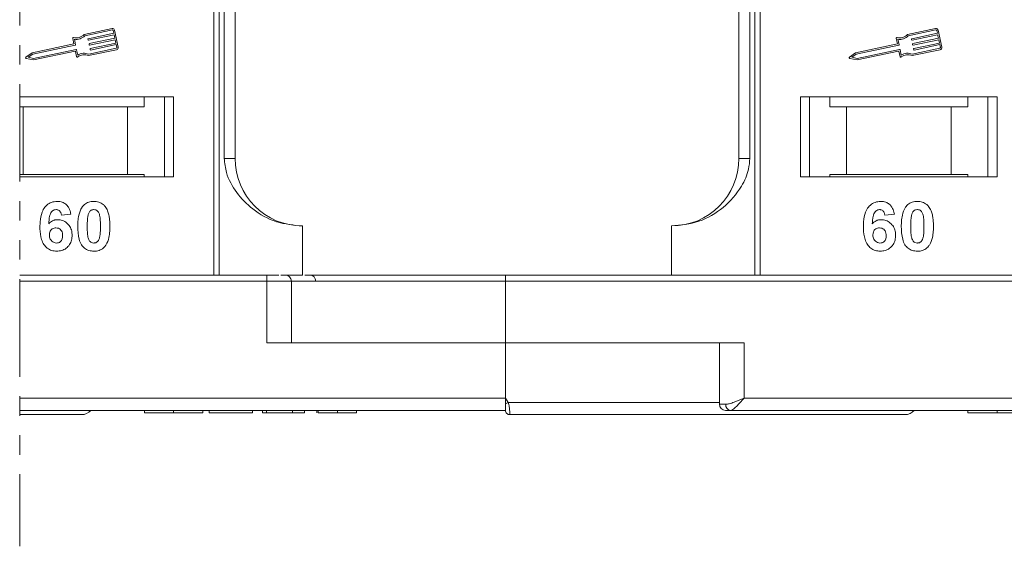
# Model space of a CAD drawing. Header units: millimetres. Extents: x 2098 to 3561, y 550 to 1583.
# Tile 25 of 84: x 3053 to 3133, y 787 to 830. Entities that reach past the tile are written whole.
import ezdxf

# ---------------------------------------------------------------- set-up
doc = ezdxf.new("R2010")
doc.units = ezdxf.units.MM
doc.linetypes.add('PHANTOM2', pattern=[31.75, 15.875, -3.175, 3.175, -3.175, 3.175, -3.175])

msp = doc.modelspace()

# ---------------------------------------------------------------- linework, layer by layer
at = {"color": 3, "linetype": 'PHANTOM2', "lineweight": 9, "ltscale": 0.5}
msp.add_line((3053.38, 904.276), (3053.379, 787.289), dxfattribs=at)
at = {"color": 7, "linetype": 'Continuous', "lineweight": 15}
for p, q in [((3069.187, 846.85), (3069.187, 809.35)), ((3069.607, 809.35), (3069.607, 846.85)), ((3070.014, 846.85), (3070.014, 818.85)), ((3070.899, 818.85), (3070.899, 846.85)), ((3111.899, 846.85), (3111.899, 818.85)), ((3112.785, 818.85), (3112.785, 846.85)), ((3113.192, 846.85), (3113.192, 809.35)), ((3113.611, 809.35), (3113.611, 846.85)), ((3060.896, 829.417), (3058.617, 828.936)), ((3060.92, 829.302), (3058.677, 828.828)), ((3061.038, 829.027), (3060.99, 829.257)), ((3061.396, 827.902), (3061.105, 829.281)), ((3127.896, 829.417), (3125.617, 828.936)), ((3127.92, 829.302), (3125.677, 828.828)), ((3128.038, 829.027), (3127.99, 829.257)), ((3128.396, 827.902), (3128.105, 829.281)), ((3057.695, 828.605), (3057.789, 828.16)), ((3057.828, 828.543), (3057.922, 828.099)), ((3058.945, 828.495), (3058.933, 828.552)), ((3058.956, 828.587), (3061.038, 829.027)), ((3061.062, 828.912), (3058.98, 828.472)), ((3059.041, 828.185), (3061.123, 828.625)), ((3061.147, 828.51), (3059.065, 828.07)), ((3061.123, 828.625), (3061.062, 828.912)), ((3061.208, 828.223), (3061.147, 828.51)), ((3124.695, 828.605), (3124.789, 828.16)), ((3124.828, 828.543), (3124.922, 828.099)), ((3125.945, 828.495), (3125.933, 828.552)), ((3125.956, 828.587), (3128.038, 829.027)), ((3128.062, 828.912), (3125.98, 828.472)), ((3126.041, 828.185), (3128.123, 828.625)), ((3128.147, 828.51), (3126.065, 828.07)), ((3128.123, 828.625), (3128.062, 828.912)), ((3128.208, 828.223), (3128.147, 828.51)), ((3057.789, 828.16), (3054.39, 827.442)), ((3057.899, 828.064), (3054.438, 827.332)), ((3054.511, 826.988), (3057.972, 827.719)), ((3054.512, 826.868), (3057.882, 827.58)), ((3057.916, 827.557), (3058.004, 827.141)), ((3058.007, 827.696), (3058.101, 827.252)), ((3058.981, 827.212), (3061.26, 827.693)), ((3058.993, 827.334), (3061.236, 827.808)), ((3059.03, 828.093), (3059.018, 828.15)), ((3059.115, 827.69), (3059.103, 827.748)), ((3059.126, 827.783), (3061.208, 828.223)), ((3061.232, 828.108), (3059.15, 827.668)), ((3061.281, 827.878), (3061.232, 828.108)), ((3124.789, 828.16), (3121.39, 827.442)), ((3124.899, 828.064), (3121.438, 827.332)), ((3121.511, 826.988), (3124.972, 827.719)), ((3121.512, 826.868), (3124.882, 827.58)), ((3124.916, 827.557), (3125.004, 827.141)), ((3125.007, 827.696), (3125.101, 827.252)), ((3125.981, 827.212), (3128.26, 827.693)), ((3125.993, 827.334), (3128.236, 827.808)), ((3126.03, 828.093), (3126.018, 828.15)), ((3126.115, 827.69), (3126.103, 827.748)), ((3126.126, 827.783), (3128.208, 828.223)), ((3128.232, 828.108), (3126.15, 827.668)), ((3128.281, 827.878), (3128.232, 828.108)), ((3054.39, 827.442), (3053.888, 827.091)), ((3053.911, 826.986), (3054.512, 826.868)), ((3054.438, 827.332), (3054.069, 827.074)), ((3054.069, 827.074), (3054.511, 826.988)), ((3121.39, 827.442), (3120.888, 827.091)), ((3120.911, 826.986), (3121.512, 826.868)), ((3121.438, 827.332), (3121.069, 827.074)), ((3121.069, 827.074), (3121.511, 826.988)), ((3065.899, 823.85), (3053.38, 823.85)), ((3063.513, 823.05), (3063.513, 823.85)), ((3065.149, 823.85), (3065.149, 817.35)), ((3065.899, 817.35), (3065.899, 823.85)), ((3132.899, 823.85), (3116.899, 823.85)), ((3116.899, 823.85), (3116.899, 817.35)), ((3117.649, 817.35), (3117.649, 823.85)), ((3119.286, 823.85), (3119.286, 823.05)), ((3130.513, 823.05), (3130.513, 823.85)), ((3132.149, 823.85), (3132.149, 817.35)), ((3132.899, 817.35), (3132.899, 823.85)), ((3053.38, 823.05), (3053.649, 823.05)), ((3053.649, 823.05), (3053.649, 817.55)), ((3053.649, 823.05), (3062.149, 823.05)), ((3062.149, 817.55), (3062.149, 823.05)), ((3062.149, 823.05), (3063.513, 823.05)), ((3119.286, 823.05), (3120.649, 823.05)), ((3120.649, 823.05), (3120.649, 817.55)), ((3120.649, 823.05), (3129.149, 823.05)), ((3129.149, 817.55), (3129.149, 823.05)), ((3129.149, 823.05), (3130.513, 823.05)), ((3070.014, 818.85), (3070.899, 818.85)), ((3111.899, 818.85), (3112.785, 818.85)), ((3053.649, 817.55), (3053.379, 817.55)), ((3053.379, 817.35), (3065.899, 817.35)), ((3053.649, 817.55), (3062.149, 817.55)), ((3063.513, 817.55), (3062.149, 817.55)), ((3063.513, 817.55), (3063.513, 817.35)), ((3116.899, 817.35), (3132.899, 817.35)), ((3120.649, 817.55), (3119.286, 817.55)), ((3119.286, 817.35), (3119.286, 817.55)), ((3120.649, 817.55), (3129.149, 817.55)), ((3130.513, 817.55), (3129.149, 817.55)), ((3130.513, 817.55), (3130.513, 817.35)), ((3057.54, 814.306), (3056.771, 814.222)), ((3124.54, 814.306), (3123.771, 814.222)), ((3076.399, 813.35), (3076.399, 809.35)), ((3106.399, 809.35), (3106.399, 813.35)), ((3073.488, 809.35), (3053.379, 809.35)), ((3073.488, 808.85), (3073.488, 809.35)), ((3074.625, 809.35), (3076.399, 809.35)), ((3092.899, 808.85), (3092.899, 809.35)), ((3140.488, 809.35), (3092.899, 809.35)), ((3053.379, 808.85), (3073.488, 808.85)), ((3073.488, 808.85), (3073.488, 803.85)), ((3073.488, 808.85), (3075.488, 808.85)), ((3075.488, 803.85), (3075.488, 808.85)), ((3075.488, 808.85), (3092.899, 808.85)), ((3092.899, 803.85), (3092.899, 808.85)), ((3092.899, 808.85), (3140.488, 808.85)), ((3073.488, 803.85), (3092.899, 803.85)), ((3092.899, 803.85), (3092.899, 799.35)), ((3112.311, 803.85), (3092.899, 803.85)), ((3110.311, 803.85), (3110.311, 798.85)), ((3112.311, 799.35), (3112.311, 803.85)), ((3092.899, 799.35), (3053.379, 799.35)), ((3092.899, 799.35), (3093.133, 799)), ((3093.133, 799), (3110.311, 799)), ((3110.311, 798.85), (3110.82, 798.85)), ((3159.899, 799.35), (3112.311, 799.35)), ((3053.379, 798.35), (3092.899, 798.35)), ((3063.528, 798.35), (3063.528, 798.15)), ((3065.892, 798.15), (3065.892, 798.35)), ((3068.271, 798.35), (3068.271, 798.15)), ((3068.784, 798.15), (3068.784, 798.35)), ((3068.784, 798.15), (3072.31, 798.15)), ((3072.31, 798.35), (3072.31, 798.15)), ((3073.143, 798.35), (3073.143, 798.15)), ((3073.143, 798.15), (3073.463, 798.15)), ((3073.463, 798.35), (3073.463, 798.15)), ((3073.463, 798.15), (3075.579, 798.15)), ((3075.579, 798.15), (3075.579, 798.35)), ((3075.579, 798.15), (3076.54, 798.15)), ((3076.54, 798.35), (3076.54, 798.15)), ((3077.566, 798.35), (3077.566, 798.15)), ((3077.675, 798.35), (3077.675, 798.15)), ((3079.227, 798.35), (3079.227, 798.15)), ((3080.771, 798.35), (3080.771, 798.15)), ((3093.249, 798), (3093.249, 798)), ((3111.193, 798.35), (3159.899, 798.35)), ((3130.528, 798.35), (3130.528, 798.15)), ((3132.892, 798.15), (3132.892, 798.35))]:
    msp.add_line(p, q, dxfattribs=at)
for centre, radius, start, end in [((3060.932, 829.245), 0.176, 11.9297, 101.9297), ((3060.932, 829.245), 0.0587, 11.9297, 101.9297), ((3127.932, 829.245), 0.176, 11.9297, 101.9297), ((3127.932, 829.245), 0.0587, 11.9297, 101.9297), ((3057.752, 828.617), 0.0587, 76.41469, 191.9297), ((3057.971, 829.522), 0.873, 256.41469, 317.74736), ((3057.971, 829.522), 0.99, 261.69305, 315.48899), ((3058.962, 828.558), 0.0294, 101.9297, 191.9297), ((3058.974, 828.501), 0.0294, 191.9297, 281.9297), ((3124.752, 828.617), 0.0587, 76.41469, 191.9297), ((3124.971, 829.522), 0.873, 256.41469, 317.74736), ((3124.971, 829.522), 0.99, 261.69305, 315.48899), ((3125.962, 828.558), 0.0294, 101.9297, 191.9297), ((3125.974, 828.501), 0.0294, 191.9297, 281.9297), ((3057.888, 827.551), 0.0294, 11.9297, 101.9297), ((3057.893, 828.092), 0.0294, 281.9297, 11.9297), ((3057.978, 827.69), 0.0294, 11.9297, 101.9297), ((3059.047, 828.156), 0.0294, 101.9297, 191.9297), ((3059.059, 828.099), 0.0294, 191.9297, 281.9297), ((3059.132, 827.754), 0.0294, 101.9297, 191.9297), ((3059.144, 827.696), 0.0294, 191.9297, 281.9297), ((3061.224, 827.866), 0.0587, 281.9297, 11.9297), ((3061.224, 827.866), 0.176, 281.9297, 11.9297), ((3124.888, 827.551), 0.0294, 11.9297, 101.9297), ((3124.893, 828.092), 0.0294, 281.9297, 11.9297), ((3124.978, 827.69), 0.0294, 11.9297, 101.9297), ((3126.047, 828.156), 0.0294, 101.9297, 191.9297), ((3126.059, 828.099), 0.0294, 191.9297, 281.9297), ((3126.132, 827.754), 0.0294, 101.9297, 191.9297), ((3126.144, 827.696), 0.0294, 191.9297, 281.9297), ((3128.224, 827.866), 0.0587, 281.9297, 11.9297), ((3128.224, 827.866), 0.176, 281.9297, 11.9297), ((3053.922, 827.043), 0.0587, 124.95116, 258.90824), ((3058.062, 827.154), 0.0587, 191.9297, 307.44471), ((3058.628, 826.414), 0.873, 66.11204, 127.44471), ((3058.628, 826.414), 0.99, 68.37041, 122.16635), ((3120.922, 827.043), 0.0587, 124.95116, 258.90824), ((3125.062, 827.154), 0.0587, 191.9297, 307.44471), ((3125.628, 826.414), 0.873, 66.11204, 127.44471), ((3125.628, 826.414), 0.99, 68.37041, 122.16635), ((3076.399, 818.85), 5.5, 180, 270), ((3106.399, 818.85), 5.5, 270, 0), ((3074.988, 808.85), 0.5, 0, 90), ((3076.971, 808.85), 0.5, 0, 90), ((3057.355, 865.927), 75.89, 297.92809, 298.12821), ((3110.811, 798.85), 0.5, 180, 270), ((3111.268, 798.795), 0.451, 172.91869, 260.47981), ((3058.399, 799), 1, 270, 319.04573), ((3093.249, 798.35), 0.35, 180.00041, 270.00191), ((3125.399, 799), 1, 270, 319.04573)]:
    msp.add_arc(centre, radius, start, end, dxfattribs=at)
for points, knots in [([(3070.014, 818.85), (3070.058, 818.46), (3070.169, 817.461), (3070.992, 816.007), (3072.362, 814.594), (3074.228, 813.557), (3075.678, 813.419), (3076.399, 813.35)], [0, 0, 0, 0, 0.125713, 0.321276, 0.524466, 0.763484, 1, 1, 1, 1]), ([(3106.399, 813.35), (3107.159, 813.427), (3108.679, 813.58), (3110.701, 814.769), (3112.033, 816.32), (3112.694, 817.764), (3112.76, 818.556), (3112.785, 818.85)], [0, 0, 0, 0, 0.2490962, 0.4982428, 0.745205, 0.90541, 1, 1, 1, 1]), ([(3055.028, 813.297), (3055.03, 813.43), (3055.039, 813.831), (3055.13, 814.387), (3055.408, 814.896), (3055.755, 815.198), (3056.125, 815.336), (3056.358, 815.347), (3056.443, 815.35)], [0, 0, 0, 0, 0.142337, 0.429127, 0.589943, 0.751205, 0.909895, 1, 1, 1, 1]), ([(3056.443, 815.35), (3056.579, 815.34), (3056.825, 815.32), (3057.137, 815.136), (3057.378, 814.86), (3057.494, 814.563), (3057.53, 814.364), (3057.54, 814.306)], [0, 0, 0, 0, 0.2426908, 0.4390024, 0.635006, 0.8950587, 1, 1, 1, 1]), ([(3058.104, 813.331), (3058.107, 813.465), (3058.112, 813.768), (3058.184, 814.295), (3058.325, 814.716), (3058.483, 814.921), (3058.5, 814.944)], [0, 0, 0, 0, 0.237381, 0.538918, 0.949082, 1, 1, 1, 1]), ([(3058.5, 814.944), (3058.545, 814.994), (3058.635, 815.096), (3058.804, 815.212), (3058.992, 815.295), (3059.162, 815.333), (3059.303, 815.348), (3059.376, 815.35), (3059.412, 815.35)], [0, 0, 0, 0, 0.193776, 0.3936, 0.587864, 0.788908, 0.894169, 1, 1, 1, 1]), ([(3059.412, 815.35), (3059.479, 815.348), (3059.614, 815.344), (3059.812, 815.3), (3060.002, 815.222), (3060.147, 815.123), (3060.254, 815.025), (3060.303, 814.968), (3060.327, 814.939)], [0, 0, 0, 0, 0.192627, 0.388684, 0.582013, 0.783201, 0.891038, 1, 1, 1, 1]), ([(3060.327, 814.939), (3060.367, 814.885), (3060.446, 814.776), (3060.551, 814.544), (3060.641, 814.248), (3060.691, 813.917), (3060.716, 813.607), (3060.719, 813.418), (3060.72, 813.323)], [0, 0, 0, 0, 0.118432, 0.239329, 0.449434, 0.664178, 0.83182, 1, 1, 1, 1]), ([(3122.028, 813.297), (3122.03, 813.43), (3122.039, 813.831), (3122.13, 814.387), (3122.408, 814.896), (3122.755, 815.198), (3123.125, 815.336), (3123.358, 815.347), (3123.443, 815.35)], [0, 0, 0, 0, 0.142337, 0.429127, 0.589943, 0.751205, 0.909895, 1, 1, 1, 1]), ([(3123.443, 815.35), (3123.579, 815.34), (3123.825, 815.32), (3124.137, 815.136), (3124.378, 814.86), (3124.494, 814.563), (3124.53, 814.364), (3124.54, 814.306)], [0, 0, 0, 0, 0.2426908, 0.4390024, 0.635006, 0.8950587, 1, 1, 1, 1]), ([(3125.104, 813.331), (3125.107, 813.465), (3125.112, 813.768), (3125.184, 814.295), (3125.325, 814.716), (3125.483, 814.921), (3125.5, 814.944)], [0, 0, 0, 0, 0.237381, 0.538918, 0.949082, 1, 1, 1, 1]), ([(3125.5, 814.944), (3125.545, 814.994), (3125.635, 815.096), (3125.804, 815.212), (3125.992, 815.295), (3126.162, 815.333), (3126.303, 815.348), (3126.376, 815.35), (3126.412, 815.35)], [0, 0, 0, 0, 0.193776, 0.3936, 0.587864, 0.788908, 0.894169, 1, 1, 1, 1]), ([(3126.412, 815.35), (3126.479, 815.348), (3126.614, 815.344), (3126.812, 815.3), (3127.002, 815.222), (3127.147, 815.123), (3127.254, 815.025), (3127.303, 814.968), (3127.327, 814.939)], [0, 0, 0, 0, 0.192627, 0.388684, 0.582013, 0.783201, 0.891038, 1, 1, 1, 1]), ([(3127.327, 814.939), (3127.367, 814.885), (3127.446, 814.776), (3127.551, 814.544), (3127.641, 814.248), (3127.691, 813.917), (3127.716, 813.607), (3127.719, 813.418), (3127.72, 813.323)], [0, 0, 0, 0, 0.118432, 0.239329, 0.449434, 0.664178, 0.83182, 1, 1, 1, 1]), ([(3056.344, 814.684), (3056.29, 814.678), (3056.182, 814.667), (3056.029, 814.567), (3055.888, 814.395), (3055.779, 814.033), (3055.755, 813.733), (3055.738, 813.528)], [0, 0, 0, 0, 0.112049, 0.22438, 0.370115, 0.570276, 1, 1, 1, 1]), ([(3056.771, 814.222), (3056.759, 814.3), (3056.739, 814.422), (3056.649, 814.566), (3056.543, 814.647), (3056.435, 814.68), (3056.369, 814.683), (3056.344, 814.684)], [0, 0, 0, 0, 0.33384, 0.524547, 0.716372, 0.891824, 1, 1, 1, 1]), ([(3058.874, 813.323), (3058.874, 813.39), (3058.875, 813.523), (3058.881, 813.704), (3058.891, 813.866), (3058.905, 814.008), (3058.924, 814.151), (3058.948, 814.244), (3058.959, 814.291)], [0, 0, 0, 0, 0.20527, 0.410616, 0.557148, 0.703844, 0.851475, 1, 1, 1, 1]), ([(3058.959, 814.291), (3058.983, 814.36), (3059.021, 814.472), (3059.129, 814.598), (3059.253, 814.664), (3059.352, 814.681), (3059.406, 814.683), (3059.412, 814.684)], [0, 0, 0, 0, 0.334804, 0.542561, 0.750382, 0.970721, 1, 1, 1, 1]), ([(3059.412, 814.684), (3059.47, 814.678), (3059.571, 814.668), (3059.699, 814.593), (3059.81, 814.453), (3059.909, 814.181), (3059.946, 813.785), (3059.949, 813.478), (3059.951, 813.323)], [0, 0, 0, 0, 0.1056461, 0.1862213, 0.267042, 0.4315406, 0.7127076, 1, 1, 1, 1]), ([(3123.344, 814.684), (3123.29, 814.678), (3123.182, 814.667), (3123.029, 814.567), (3122.888, 814.395), (3122.779, 814.033), (3122.755, 813.733), (3122.738, 813.528)], [0, 0, 0, 0, 0.112049, 0.22438, 0.370115, 0.570276, 1, 1, 1, 1]), ([(3123.771, 814.222), (3123.759, 814.3), (3123.739, 814.422), (3123.649, 814.566), (3123.543, 814.647), (3123.435, 814.68), (3123.369, 814.683), (3123.344, 814.684)], [0, 0, 0, 0, 0.33384, 0.524547, 0.716372, 0.891824, 1, 1, 1, 1]), ([(3125.874, 813.323), (3125.874, 813.39), (3125.875, 813.523), (3125.881, 813.704), (3125.891, 813.866), (3125.905, 814.008), (3125.924, 814.151), (3125.948, 814.244), (3125.959, 814.291)], [0, 0, 0, 0, 0.20527, 0.410616, 0.557148, 0.703844, 0.851475, 1, 1, 1, 1]), ([(3125.959, 814.291), (3125.983, 814.36), (3126.021, 814.472), (3126.129, 814.598), (3126.253, 814.664), (3126.352, 814.681), (3126.406, 814.683), (3126.412, 814.684)], [0, 0, 0, 0, 0.334804, 0.542561, 0.750382, 0.970721, 1, 1, 1, 1]), ([(3126.412, 814.684), (3126.47, 814.678), (3126.571, 814.668), (3126.699, 814.593), (3126.81, 814.453), (3126.909, 814.181), (3126.946, 813.785), (3126.949, 813.478), (3126.951, 813.323)], [0, 0, 0, 0, 0.1056461, 0.1862213, 0.267042, 0.4315406, 0.7127076, 1, 1, 1, 1]), ([(3056.385, 811.299), (3056.25, 811.31), (3055.978, 811.331), (3055.618, 811.532), (3055.326, 811.837), (3055.086, 812.373), (3055.032, 812.883), (3055.028, 813.238), (3055.028, 813.297)], [0, 0, 0, 0, 0.148269, 0.297647, 0.442421, 0.607851, 0.935658, 1, 1, 1, 1]), ([(3055.738, 813.528), (3055.785, 813.576), (3055.879, 813.675), (3056.025, 813.766), (3056.152, 813.816), (3056.251, 813.844), (3056.355, 813.86), (3056.425, 813.862), (3056.461, 813.863)], [0, 0, 0, 0, 0.243654, 0.49576, 0.617892, 0.741503, 0.870025, 1, 1, 1, 1]), ([(3055.797, 812.621), (3055.802, 812.704), (3055.81, 812.84), (3055.901, 813.009), (3056.023, 813.118), (3056.172, 813.187), (3056.279, 813.193), (3056.331, 813.197)], [0, 0, 0, 0, 0.2767209, 0.4568705, 0.6370074, 0.8240683, 1, 1, 1, 1]), ([(3056.331, 813.197), (3056.399, 813.191), (3056.524, 813.181), (3056.684, 813.087), (3056.803, 812.952), (3056.865, 812.767), (3056.871, 812.634), (3056.874, 812.564)], [0, 0, 0, 0, 0.213757, 0.394944, 0.576585, 0.777311, 1, 1, 1, 1]), ([(3056.461, 813.863), (3056.597, 813.851), (3056.869, 813.826), (3057.217, 813.61), (3057.483, 813.309), (3057.624, 812.956), (3057.637, 812.712), (3057.643, 812.604)], [0, 0, 0, 0, 0.210216, 0.421975, 0.620016, 0.831037, 1, 1, 1, 1]), ([(3059.412, 811.299), (3059.277, 811.309), (3059.005, 811.33), (3058.651, 811.528), (3058.363, 811.842), (3058.13, 812.453), (3058.115, 812.973), (3058.104, 813.331)], [0, 0, 0, 0, 0.147528, 0.296569, 0.43214, 0.608737, 1, 1, 1, 1]), ([(3059.412, 811.966), (3059.344, 811.974), (3059.234, 811.987), (3059.105, 812.073), (3059.002, 812.224), (3058.909, 812.496), (3058.88, 812.885), (3058.876, 813.177), (3058.874, 813.323)], [0, 0, 0, 0, 0.125351, 0.202197, 0.279182, 0.459742, 0.727968, 1, 1, 1, 1]), ([(3059.951, 813.323), (3059.95, 813.256), (3059.949, 813.123), (3059.943, 812.942), (3059.933, 812.781), (3059.919, 812.64), (3059.901, 812.498), (3059.877, 812.405), (3059.865, 812.358)], [0, 0, 0, 0, 0.205942, 0.411959, 0.558149, 0.704502, 0.851801, 1, 1, 1, 1]), ([(3060.72, 813.323), (3060.718, 813.19), (3060.713, 812.886), (3060.642, 812.366), (3060.504, 811.944), (3060.347, 811.736), (3060.324, 811.705)], [0, 0, 0, 0, 0.236629, 0.537361, 0.932986, 1, 1, 1, 1]), ([(3123.385, 811.299), (3123.25, 811.31), (3122.978, 811.331), (3122.618, 811.532), (3122.326, 811.837), (3122.086, 812.373), (3122.032, 812.883), (3122.028, 813.238), (3122.028, 813.297)], [0, 0, 0, 0, 0.148269, 0.297647, 0.442421, 0.607851, 0.935658, 1, 1, 1, 1]), ([(3122.738, 813.528), (3122.785, 813.576), (3122.879, 813.675), (3123.025, 813.766), (3123.152, 813.816), (3123.251, 813.844), (3123.355, 813.86), (3123.425, 813.862), (3123.461, 813.863)], [0, 0, 0, 0, 0.243654, 0.49576, 0.617892, 0.741503, 0.870025, 1, 1, 1, 1]), ([(3122.797, 812.621), (3122.802, 812.704), (3122.81, 812.84), (3122.901, 813.009), (3123.023, 813.118), (3123.172, 813.187), (3123.279, 813.193), (3123.331, 813.197)], [0, 0, 0, 0, 0.2767209, 0.4568705, 0.6370074, 0.8240683, 1, 1, 1, 1]), ([(3123.331, 813.197), (3123.399, 813.191), (3123.524, 813.181), (3123.684, 813.087), (3123.803, 812.952), (3123.865, 812.767), (3123.871, 812.634), (3123.874, 812.564)], [0, 0, 0, 0, 0.213757, 0.394944, 0.576585, 0.777311, 1, 1, 1, 1]), ([(3123.461, 813.863), (3123.597, 813.851), (3123.869, 813.826), (3124.217, 813.61), (3124.483, 813.309), (3124.624, 812.956), (3124.637, 812.712), (3124.643, 812.604)], [0, 0, 0, 0, 0.210216, 0.421975, 0.620016, 0.831037, 1, 1, 1, 1]), ([(3126.412, 811.299), (3126.277, 811.309), (3126.005, 811.33), (3125.651, 811.528), (3125.363, 811.842), (3125.13, 812.453), (3125.115, 812.973), (3125.104, 813.331)], [0, 0, 0, 0, 0.147528, 0.296569, 0.43214, 0.608737, 1, 1, 1, 1]), ([(3126.412, 811.966), (3126.344, 811.974), (3126.234, 811.987), (3126.105, 812.073), (3126.002, 812.224), (3125.909, 812.496), (3125.88, 812.885), (3125.876, 813.177), (3125.874, 813.323)], [0, 0, 0, 0, 0.125351, 0.202197, 0.279182, 0.459742, 0.727968, 1, 1, 1, 1]), ([(3126.951, 813.323), (3126.95, 813.256), (3126.949, 813.123), (3126.943, 812.942), (3126.933, 812.781), (3126.919, 812.64), (3126.901, 812.498), (3126.877, 812.405), (3126.865, 812.358)], [0, 0, 0, 0, 0.205942, 0.411959, 0.558149, 0.704502, 0.851801, 1, 1, 1, 1]), ([(3127.72, 813.323), (3127.718, 813.19), (3127.713, 812.886), (3127.642, 812.366), (3127.504, 811.944), (3127.347, 811.736), (3127.324, 811.705)], [0, 0, 0, 0, 0.236629, 0.537361, 0.932986, 1, 1, 1, 1]), ([(3056.37, 811.966), (3056.302, 811.973), (3056.165, 811.987), (3055.99, 812.104), (3055.863, 812.261), (3055.805, 812.444), (3055.8, 812.563), (3055.797, 812.621)], [0, 0, 0, 0, 0.207905, 0.419981, 0.630626, 0.821735, 1, 1, 1, 1]), ([(3056.874, 812.564), (3056.87, 812.479), (3056.863, 812.341), (3056.79, 812.162), (3056.68, 812.053), (3056.536, 811.979), (3056.429, 811.97), (3056.37, 811.966)], [0, 0, 0, 0, 0.2886974, 0.4635526, 0.6399417, 0.8018084, 1, 1, 1, 1]), ([(3057.643, 812.604), (3057.635, 812.469), (3057.619, 812.199), (3057.454, 811.818), (3057.168, 811.518), (3056.795, 811.328), (3056.522, 811.309), (3056.385, 811.299)], [0, 0, 0, 0, 0.197831, 0.3973, 0.59891, 0.798741, 1, 1, 1, 1]), ([(3059.865, 812.358), (3059.841, 812.289), (3059.804, 812.178), (3059.696, 812.052), (3059.574, 811.986), (3059.475, 811.968), (3059.421, 811.966), (3059.412, 811.966)], [0, 0, 0, 0, 0.333678, 0.540413, 0.747264, 0.961209, 1, 1, 1, 1]), ([(3123.37, 811.966), (3123.302, 811.973), (3123.165, 811.987), (3122.99, 812.104), (3122.863, 812.261), (3122.805, 812.444), (3122.8, 812.563), (3122.797, 812.621)], [0, 0, 0, 0, 0.207905, 0.419981, 0.630626, 0.821735, 1, 1, 1, 1]), ([(3123.874, 812.564), (3123.87, 812.479), (3123.863, 812.341), (3123.79, 812.162), (3123.68, 812.053), (3123.536, 811.979), (3123.429, 811.97), (3123.37, 811.966)], [0, 0, 0, 0, 0.2886974, 0.4635526, 0.6399417, 0.8018084, 1, 1, 1, 1]), ([(3124.643, 812.604), (3124.635, 812.469), (3124.619, 812.199), (3124.454, 811.818), (3124.168, 811.518), (3123.795, 811.328), (3123.522, 811.309), (3123.385, 811.299)], [0, 0, 0, 0, 0.197831, 0.3973, 0.59891, 0.798741, 1, 1, 1, 1]), ([(3126.865, 812.358), (3126.841, 812.289), (3126.804, 812.178), (3126.696, 812.052), (3126.574, 811.986), (3126.475, 811.968), (3126.421, 811.966), (3126.412, 811.966)], [0, 0, 0, 0, 0.333678, 0.540413, 0.747264, 0.961209, 1, 1, 1, 1]), ([(3060.324, 811.705), (3060.28, 811.655), (3060.19, 811.553), (3060.021, 811.438), (3059.832, 811.355), (3059.663, 811.317), (3059.521, 811.302), (3059.449, 811.3), (3059.412, 811.299)], [0, 0, 0, 0, 0.193769, 0.393564, 0.587886, 0.789131, 0.894283, 1, 1, 1, 1]), ([(3127.324, 811.705), (3127.28, 811.655), (3127.19, 811.553), (3127.021, 811.438), (3126.832, 811.355), (3126.663, 811.317), (3126.521, 811.302), (3126.449, 811.3), (3126.412, 811.299)], [0, 0, 0, 0, 0.193769, 0.393564, 0.587886, 0.789131, 0.894283, 1, 1, 1, 1]), ([(3074.45, 809.35), (3074.409, 809.35), (3074.259, 809.35), (3073.923, 809.35), (3073.631, 809.35), (3073.488, 809.35)], [0, 0, 0, 0, 0.165898, 0.592125, 1, 1, 1, 1]), ([(3092.899, 809.35), (3091.558, 809.35), (3088.834, 809.35), (3084.747, 809.35), (3081.023, 809.35), (3078.285, 809.35), (3076.953, 809.35), (3076.574, 809.35)], [0, 0, 0, 0, 0.235327, 0.477953, 0.727411, 0.922405, 1, 1, 1, 1]), ([(3092.899, 798.35), (3092.899, 798.361), (3092.899, 798.383), (3092.899, 798.556), (3092.9, 798.741), (3092.899, 798.857), (3092.899, 798.876)], [0, 0, 0, 0, 0.313357, 0.626713, 0.94007, 1, 1, 1, 1]), ([(3093.133, 799), (3093.15, 798.944), (3093.187, 798.821), (3093.217, 798.634), (3093.236, 798.452), (3093.247, 798.27), (3093.249, 798.124), (3093.25, 798.021), (3093.25, 798.008), (3093.249, 798)], [0, 0, 0, 0, 0.1119973, 0.2448439, 0.3691679, 0.5008987, 0.6875333, 0.8281382, 1, 1, 1, 1]), ([(3110.82, 798.85), (3110.915, 798.86), (3111.125, 798.882), (3111.623, 799.053), (3112.041, 799.234), (3112.311, 799.35)], [0, 0, 0, 0, 0.2270634, 0.5015869, 1, 1, 1, 1]), ([(3112.311, 799.35), (3112.205, 799.228), (3111.993, 798.983), (3111.684, 798.653), (3111.405, 798.403), (3111.261, 798.367), (3111.193, 798.35)], [0, 0, 0, 0, 0.2515188, 0.5017844, 0.7656323, 1, 1, 1, 1]), ([(3053.379, 798), (3053.891, 798), (3054.905, 798), (3056.323, 798), (3057.489, 798), (3058.26, 798), (3058.353, 798), (3058.399, 798)], [0.6389056, 0.6389056, 0.6389056, 0.6389056, 0.695556, 0.7598646, 0.8421852, 0.9222831, 1, 1, 1, 1]), ([(3063.528, 798.15), (3063.531, 798.15), (3063.541, 798.15), (3063.683, 798.15), (3064.075, 798.15), (3064.649, 798.15), (3065.288, 798.15), (3065.71, 798.15), (3065.892, 798.15)], [0, 0, 0, 0, 0.101888, 0.307343, 0.492963, 0.678647, 0.860791, 1, 1, 1, 1]), ([(3065.892, 798.15), (3066.026, 798.15), (3066.429, 798.15), (3067.09, 798.15), (3067.711, 798.15), (3068.136, 798.15), (3068.262, 798.15), (3068.269, 798.15), (3068.271, 798.15)], [0, 0, 0, 0, 0.102171, 0.30922, 0.51365, 0.692275, 0.932413, 1, 1, 1, 1]), ([(3077.675, 798.15), (3077.729, 798.15), (3077.837, 798.15), (3078.141, 798.15), (3078.606, 798.15), (3078.993, 798.15), (3079.227, 798.15)], [0, 0, 0, 0, 0.20646, 0.413515, 0.645211, 1, 1, 1, 1]), ([(3079.227, 798.15), (3079.36, 798.15), (3079.665, 798.15), (3080.116, 798.15), (3080.475, 798.15), (3080.73, 798.15), (3080.755, 798.15), (3080.771, 798.15)], [0, 0, 0, 0, 0.155292, 0.353145, 0.543243, 0.704067, 1, 1, 1, 1]), ([(3093.249, 798), (3094.562, 798), (3097.228, 798), (3101.217, 798), (3104.861, 798), (3108.096, 798), (3110.922, 798), (3113.583, 798), (3116.862, 798), (3119.65, 798), (3121.852, 798), (3123.323, 798), (3124.489, 798), (3125.26, 798), (3125.353, 798), (3125.399, 798)], [0, 0, 0, 0, 0.077724, 0.157824, 0.240135, 0.304454, 0.368763, 0.43443, 0.500087, 0.631237, 0.695556, 0.759865, 0.842185, 0.922283, 1, 1, 1, 1]), ([(3130.528, 798.15), (3130.531, 798.15), (3130.541, 798.15), (3130.683, 798.15), (3131.075, 798.15), (3131.649, 798.15), (3132.288, 798.15), (3132.71, 798.15), (3132.892, 798.15)], [0, 0, 0, 0, 0.101888, 0.307343, 0.492963, 0.678647, 0.860791, 1, 1, 1, 1]), ([(3132.892, 798.15), (3133.026, 798.15), (3133.429, 798.15), (3134.09, 798.15), (3134.711, 798.15), (3135.136, 798.15), (3135.262, 798.15), (3135.269, 798.15), (3135.271, 798.15)], [0, 0, 0, 0, 0.102171, 0.30922, 0.51365, 0.692275, 0.932413, 1, 1, 1, 1])]:
    msp.add_open_spline(points, degree=3, knots=knots, dxfattribs=at)
for points in [[(3092.899, 798.876), (3092.899, 798.951), (3092.899, 799.102), (3092.899, 799.268), (3092.899, 799.35)], [(3111.193, 798.35), (3111.083, 798.35), (3110.864, 798.35), (3110.829, 798.35), (3110.811, 798.35)]]:
    msp.add_open_spline(points, degree=3, dxfattribs=at)

doc.saveas('drawing.dxf')
